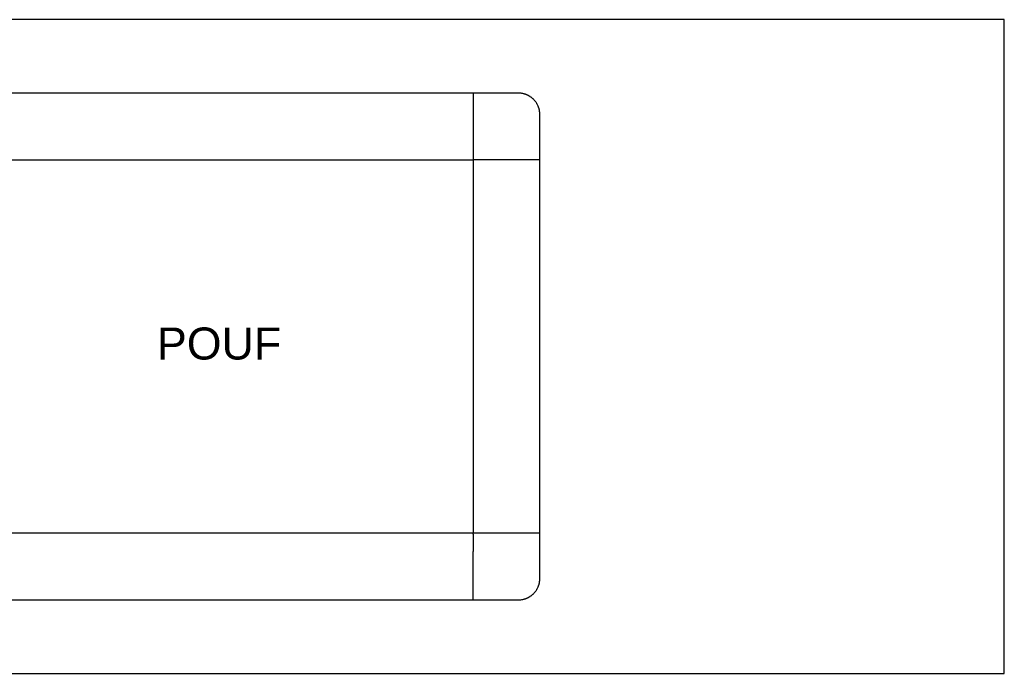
# Model space of a CAD drawing. Header units: millimetres. Extents: x -1470 to 7470, y -12049 to 6674.
# Tile 4 of 58: x -375 to 1470, y -10613 to -9387. Entities that reach past the tile are written whole.
import ezdxf

# ---------------------------------------------------------------- set-up
doc = ezdxf.new("R2010")
doc.units = ezdxf.units.MM
doc.header["$LTSCALE"] = 10
doc.layers.get('0').update_dxf_attribs({"true_color": 0x000000})
doc.styles.add('Arial Normale', font='txt')

msp = doc.modelspace()

# ---------------------------------------------------------------- linework, layer by layer
at = {"color": 1, "true_color": 0xff0000}
msp.add_lwpolyline([(-1470.5, -10612.7), (1470.5, -10612.7), (1470.5, -9387.3), (-1470.5, -9387.3)], close=True, dxfattribs=at)
at = {"color": 18, "linetype": 'Continuous', "lineweight": 25, "true_color": 0x000000}
for points in [[(475, -9525), (-475, -9525)], [(600, -9650), (599.9, -9565.2), (599.9, -9563.8), (599.8, -9562.4), (599.7, -9561), (599.6, -9560.3), (599.5, -9559.6), (599.4, -9558.8), (599.3, -9558), (599.1, -9557.2), (599, -9556.5), (598.8, -9555.7), (598.6, -9554.9), (598.4, -9554.1), (598.2, -9553.4), (597.9, -9552.7), (597.7, -9552), (597.5, -9551.3), (597.2, -9550.6), (596.9, -9549.9), (596.6, -9549.2), (596.3, -9548.5), (596, -9547.9), (595.6, -9546.9), (595.1, -9546), (594.6, -9545.1), (594, -9544.2), (593.5, -9543.3), (592.9, -9542.4), (592.2, -9541.5), (591.6, -9540.6), (590.8, -9539.7), (590.1, -9538.8), (589.3, -9538), (588.5, -9537.2), (588, -9536.6), (587.4, -9536), (586.7, -9535.4), (586.1, -9534.9), (585.5, -9534.3), (584.8, -9533.8), (584.2, -9533.3), (583.5, -9532.8), (582.8, -9532.3), (582.1, -9531.8), (581.5, -9531.4), (580.8, -9531), (580.1, -9530.5), (579.4, -9530.1), (578.7, -9529.7), (577.9, -9529.4), (577.2, -9529), (576.5, -9528.7), (575.8, -9528.4), (575, -9528), (574.3, -9527.8), (573.5, -9527.5), (572.8, -9527.2), (572, -9527), (571.3, -9526.7), (570.5, -9526.5), (569.8, -9526.3), (569, -9526.1), (568.2, -9525.9), (567.5, -9525.8), (566.7, -9525.7), (565.9, -9525.5), (565.1, -9525.4), (564.2, -9525.3), (563.4, -9525.3), (562.6, -9525.2), (560.9, -9525.1), (559.2, -9525.1), (475, -9525)], [(475, -9525), (475, -9535)], [(475, -9535), (475, -9615.4)], [(475, -9615.4), (475, -9648)], [(-475, -9650), (425, -9650)], [(425, -9650), (475, -9650)], [(475, -9648), (475, -9650)], [(477, -9650), (475, -9650)], [(475, -9650), (475, -10275)], [(590, -9650), (477, -9650)], [(590, -9650), (509.6, -9650)], [(600, -9650), (590, -9650)], [(600, -10350), (600, -9650)], [(475, -10275), (475, -10349.8)], [(425, -10350), (-475, -10350)], [(475, -10350), (425, -10350)], [(475, -10475), (557.8, -10474.9), (560.6, -10474.9), (561.9, -10474.8), (563.3, -10474.8), (564.6, -10474.6), (565.9, -10474.5), (566.7, -10474.3), (567.5, -10474.2), (568.2, -10474), (569, -10473.9), (569.8, -10473.7), (570.5, -10473.5), (571.3, -10473.3), (572, -10473), (572.8, -10472.8), (573.5, -10472.5), (574.3, -10472.2), (575, -10472), (575.8, -10471.6), (576.5, -10471.3), (577.2, -10471), (577.9, -10470.6), (578.7, -10470.3), (579.4, -10469.9), (580.1, -10469.5), (580.8, -10469), (581.5, -10468.6), (582.1, -10468.2), (582.8, -10467.7), (583.5, -10467.2), (584.2, -10466.7), (584.8, -10466.2), (585.5, -10465.7), (586.1, -10465.1), (586.7, -10464.6), (587.4, -10464), (588, -10463.4), (588.5, -10462.8), (589.3, -10462), (590.1, -10461.2), (590.8, -10460.3), (591.6, -10459.4), (592.2, -10458.5), (592.9, -10457.6), (593.5, -10456.7), (594, -10455.8), (594.6, -10454.9), (595.1, -10454), (595.6, -10453.1), (596, -10452.1), (596.3, -10451.5), (596.6, -10450.8), (596.9, -10450.1), (597.2, -10449.4), (597.5, -10448.7), (597.7, -10448), (597.9, -10447.3), (598.2, -10446.6), (598.4, -10445.9), (598.6, -10445.1), (598.8, -10444.3), (599, -10443.5), (599.1, -10442.8), (599.3, -10442), (599.4, -10441.2), (599.5, -10440.4), (599.6, -10439.7), (599.7, -10439), (599.8, -10437.6), (599.9, -10436.2), (599.9, -10434.8), (600, -10350)], [(477, -10350), (475, -10350)], [(475, -10351.4), (475, -10351)], [(475, -10352), (475, -10351.4)], [(475, -10352), (475, -10384.6)], [(590, -10350), (477, -10350)], [(590, -10350), (509.6, -10350)], [(600, -10350), (590, -10350)], [(600, -10350), (590, -10350)], [(475, -10465), (475, -10384.6)], [(-475, -10475), (475, -10475)], [(475, -10475), (475, -10465)]]:
    msp.add_lwpolyline(points, dxfattribs=at)

# ---------------------------------------------------------------- texts
at = {"insert": (-1.3, -9964.4), "char_height": 60, "width": 564.13, "attachment_point": 2, "style": 'Arial Normale'}
msp.add_mtext('POUF', dxfattribs=at)

doc.saveas('drawing.dxf')
